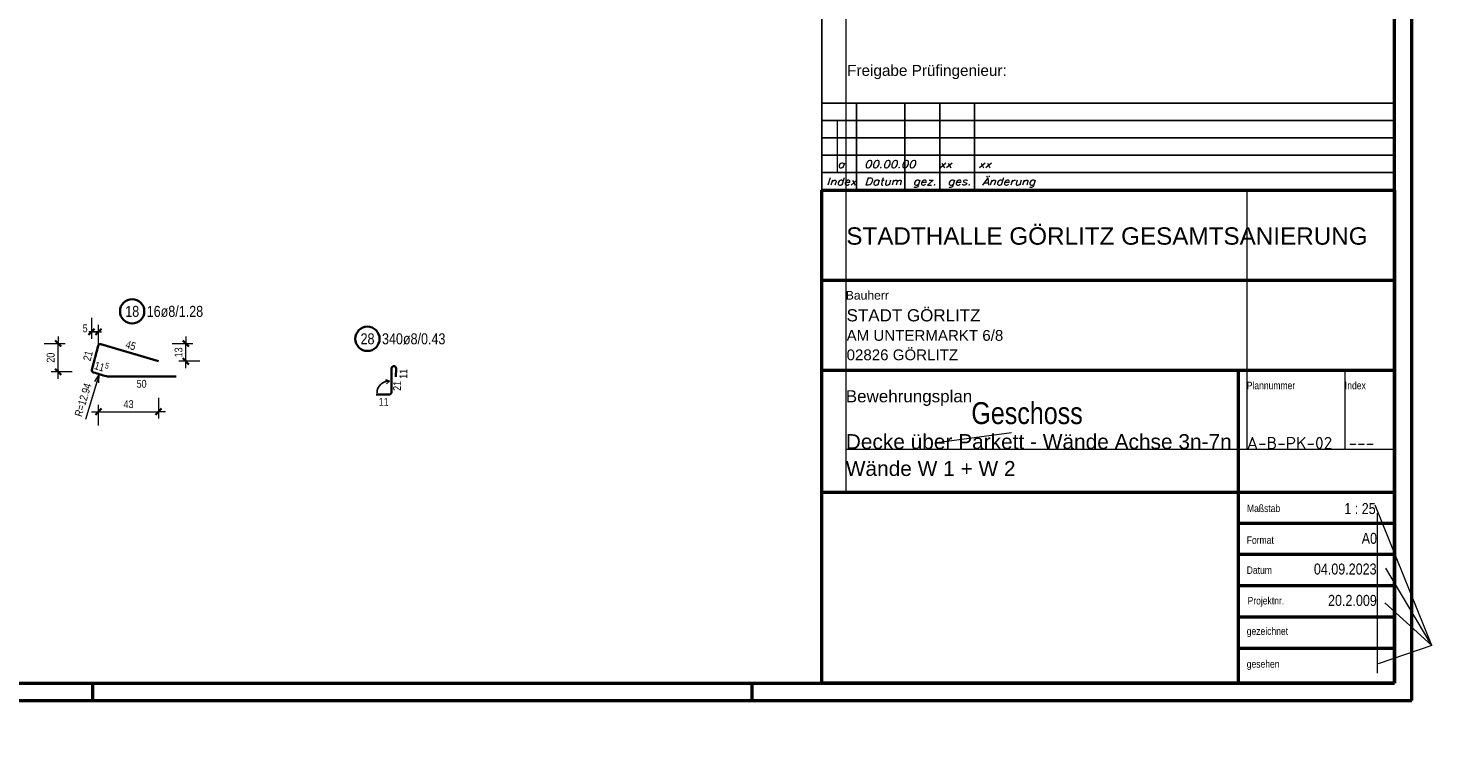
# Model space of a CAD drawing. Header units: millimetres. Extents: x -7.4 to 35.1, y -18.1 to 22.4.
# Tile 31 of 37: x 19.8 to 29.9, y -0.4 to 4.8. Entities that reach past the tile are written whole.
import ezdxf
from ezdxf.enums import TextEntityAlignment as Align

# ---------------------------------------------------------------- set-up
doc = ezdxf.new("R2010")
doc.units = ezdxf.units.MM
doc.styles.add('Arial', font='arial.ttf')
doc.styles.add('Arial Narrow', font='ARIALN.TTF')
doc.styles.add('isocp', font='isocp', dxfattribs={"width": 1.1})
doc.styles.add('Italic', font='Italic', dxfattribs={"width": 1.15})
doc.dimstyles.new('Arch_Strakon_dimstyle', dxfattribs={"dimtxt": 5.625, "dimasz": 1, "dimexe": 1.25, "dimexo": 0.0625, "dimgap": 1, "dimtad": 0, "dimdec": 5, "dimzin": 12, "dimdsep": 46, "dimtxsty": 'Arial Narrow', "dimblk": 'Arrowhead_Tick', "dimsah": 1, "dimcen": 0, "dimse1": 1, "dimse2": 1, "dimclrd": 6, "dimclrt": 3, "dimazin": 0, "dimtfac": 1, "dimtdec": 4, "dimtmove": 0, "dimatfit": 3, "dimldrblk": 'NONE', "dimfxl": 1, "dimtvp": 1, "dimtolj": 1, "dimtzin": 0, "dimlwd": 13, "dimarcsym": 2})
doc.dimstyles.new('Radial_Strakon_dimstyle', dxfattribs={"dimtxt": 5.625, "dimasz": 1, "dimexe": 1.25, "dimexo": 0.0625, "dimgap": 1, "dimtad": 0, "dimdec": 5, "dimzin": 12, "dimdsep": 46, "dimtxsty": 'Arial Narrow', "dimblk": 'Arrowhead_Radial_Reverse', "dimsah": 1, "dimcen": 0, "dimse1": 1, "dimse2": 1, "dimclrd": 6, "dimclrt": 3, "dimazin": 0, "dimtfac": 1, "dimtdec": 4, "dimtmove": 0, "dimatfit": 3, "dimldrblk": 'NONE', "dimfxl": 1, "dimtvp": 1, "dimtolj": 1, "dimtzin": 0, "dimlwd": 13, "dimarcsym": 2})

# ---------------------------------------------------------------- blocks, each defined once
blk = doc.blocks.new('Arrowhead_Radial_Reverse')
at = {"color": 0, "linetype": 'Continuous', "lineweight": -2}
for p, q in [((0, 0), (-25, 0)), ((0, 0), (-6.2, 1.7)), ((-6.2, -1.7), (0, 0))]:
    blk.add_line(p, q, dxfattribs=at)
blk = doc.blocks.new('*D31')
at = {"color": 6, "linetype": 'Continuous', "lineweight": 13}
blk.add_line((20.268, 2.34), (20.173, 2.024), dxfattribs=at)
at = {"layer": 'Defpoints', "color": 0}
for p in [(20.271, 2.35), (16.539, -10.039)]:
    blk.add_point(p, dxfattribs=at)
at = {"color": 6, "lineweight": 13, "xscale": 0.01, "yscale": 0.01, "zscale": 0.01, "rotation": 73.23244900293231}
blk.add_blockref('Arrowhead_Radial_Reverse', (20.271, 2.35), dxfattribs=at)
at = {"color": 3, "lineweight": 35, "insert": (20.155, 2.164), "char_height": 0.05625, "attachment_point": 5, "rotation": 73.2324, "style": 'Arial Narrow'}
blk.add_mtext('\\A1;R=12.94', dxfattribs=at)
blk = doc.blocks.new('_None')
blk = doc.blocks.new('Arrowhead_Tick')
at = {"color": 2, "linetype": 'Continuous', "lineweight": 35}
blk.add_line((2.2, 2.2), (-2.2, -2.2), dxfattribs=at)
at = {"color": 0, "linetype": 'Continuous', "lineweight": -2}
for p, q in [((-1, 0), (0, 0)), ((0, 10), (0, -5)), ((5, 0), (0, 0))]:
    blk.add_line(p, q, dxfattribs=at)
blk = doc.blocks.new('*D32')
at = {"color": 6, "linetype": 'Continuous', "lineweight": 13}
for p, q in [((20.206, 2.654), (20.196, 2.654)), ((20.216, 2.654), (20.267, 2.654)), ((20.277, 2.654), (20.287, 2.654))]:
    blk.add_line(p, q, dxfattribs=at)
at = {"layer": 'Defpoints', "color": 0}
for p in [(20.267, 2.654), (20.267, 2.57), (20.216, 2.366)]:
    blk.add_point(p, dxfattribs=at)
at = {"color": 6, "lineweight": 13, "xscale": 0.01, "yscale": 0.01, "zscale": 0.01}
blk.add_blockref('Arrowhead_Tick', (20.216, 2.654), dxfattribs=at)
at = {"color": 6, "lineweight": 13, "xscale": 0.01, "yscale": 0.01, "zscale": 0.01, "rotation": 180}
blk.add_blockref('Arrowhead_Tick', (20.267, 2.654), dxfattribs=at)
at = {"color": 3, "lineweight": 35, "insert": (20.17, 2.679), "char_height": 0.0563, "attachment_point": 5, "style": 'Arial Narrow'}
blk.add_mtext('\\A1;5', dxfattribs=at)
blk = doc.blocks.new('*D33')
at = {"color": 6, "linetype": 'Continuous', "lineweight": 13}
blk.add_line((19.976, 2.376), (19.976, 2.56), dxfattribs=at)
at = {"layer": 'Defpoints', "color": 0}
for p in [(19.976, 2.57), (20.267, 2.57), (20.216, 2.366)]:
    blk.add_point(p, dxfattribs=at)
at = {"color": 6, "lineweight": 13, "xscale": 0.01, "yscale": 0.01, "zscale": 0.01}
for p, rotation in [((19.976, 2.57), 90), ((19.976, 2.366), 270)]:
    blk.add_blockref('Arrowhead_Tick', p, dxfattribs=dict(at, rotation=rotation))
at = {"color": 3, "lineweight": 35, "insert": (19.922, 2.468), "char_height": 0.0563, "attachment_point": 5, "rotation": 90, "style": 'Arial Narrow'}
blk.add_mtext('\\A1;20', dxfattribs=at)
blk = doc.blocks.new('*D34')
at = {"color": 6, "linetype": 'Continuous', "lineweight": 13}
blk.add_line((20.277, 2.079), (20.689, 2.079), dxfattribs=at)
at = {"layer": 'Defpoints', "color": 0}
for p in [(20.267, 2.57), (20.699, 2.442), (20.699, 2.079)]:
    blk.add_point(p, dxfattribs=at)
at = {"color": 6, "lineweight": 13, "xscale": 0.01, "yscale": 0.01, "zscale": 0.01, "rotation": 180}
blk.add_blockref('Arrowhead_Tick', (20.267, 2.079), dxfattribs=at)
at = {"color": 6, "lineweight": 13, "xscale": 0.01, "yscale": 0.01, "zscale": 0.01}
blk.add_blockref('Arrowhead_Tick', (20.699, 2.079), dxfattribs=at)
at = {"color": 3, "lineweight": 35, "insert": (20.483, 2.133), "char_height": 0.0563, "attachment_point": 5, "style": 'Arial Narrow'}
blk.add_mtext('\\A1;43', dxfattribs=at)
blk = doc.blocks.new('*D35')
at = {"color": 6, "linetype": 'Continuous', "lineweight": 13}
blk.add_line((20.896, 2.452), (20.896, 2.56), dxfattribs=at)
at = {"layer": 'Defpoints', "color": 0}
for p in [(20.267, 2.57), (20.896, 2.57), (20.699, 2.442)]:
    blk.add_point(p, dxfattribs=at)
at = {"color": 6, "lineweight": 13, "xscale": 0.01, "yscale": 0.01, "zscale": 0.01}
for p, rotation in [((20.896, 2.57), 90), ((20.896, 2.442), 270)]:
    blk.add_blockref('Arrowhead_Tick', p, dxfattribs=dict(at, rotation=rotation))
at = {"color": 3, "lineweight": 35, "insert": (20.843, 2.506), "char_height": 0.0563, "attachment_point": 5, "rotation": 90, "style": 'Arial Narrow'}
blk.add_mtext('\\A1;13', dxfattribs=at)

msp = doc.modelspace()

# ---------------------------------------------------------------- linework, layer by layer
at = {"color": 4, "linetype": 'Continuous', "lineweight": 50}
for p, q in [((29.725, 0), (29.725, 21.025)), ((29.6, 0.125), (29.6, 20.9)), ((25.475, 0.125), (25.475, 3.675)), ((25.475, 3.675), (29.6, 3.675)), ((29.6, 3.675), (29.6, 0.874998)), ((25.475, 3.025), (29.6, 3.025)), ((29.6, 2.5), (29.6, 2.375)), ((29.6, 2.375), (25.475, 2.375)), ((28.475, 2.375), (28.475, 0.125)), ((25.475, 1.5), (29.6, 1.5)), ((29.6, 1.275), (28.475, 1.275)), ((29.6, 1.05), (28.475, 1.05)), ((29.6, 0.825), (28.475, 0.825)), ((29.6, 0.874998), (29.6, 0.125)), ((29.6, 0.6), (28.475, 0.6)), ((29.6, 0.375), (28.475, 0.375)), ((0.5, 0.125), (29.6, 0.125)), ((20.225, 0), (20.225, 0.125)), ((24.975, 0), (24.975, 0.125)), ((29.6, 0.125), (25.475, 0.125)), ((0, 0), (29.725, 0))]:
    msp.add_line(p, q, dxfattribs=at)
at = {"color": 9, "linetype": 'Continuous', "lineweight": 0}
for p, q in [((25.652373, 3.675), (25.652373, 8.657972)), ((25.587683, 4.175), (25.587683, 3.8)), ((25.652373, 1.5), (25.652373, 3.675)), ((28.536476, 3.675), (28.536476, 1.809992)), ((29.2434, 2.375), (29.2434, 1.809992)), ((26.842336, 1.928154), (26.305055, 1.855827)), ((25.64876, 1.809992), (29.6, 1.809992)), ((29.870273, 0.395894), (29.461448, 1.407274)), ((29.475917, 1.347878), (29.475917, 0.196686)), ((29.870273, 0.395894), (29.538625, 0.952785)), ((29.870273, 0.395894), (29.53005, 0.704103)), ((29.870273, 0.395894), (29.484209, 0.262769))]:
    msp.add_line(p, q, dxfattribs=at)
at = {"color": 3, "linetype": 'Continuous', "lineweight": 25}
for p, q in [((25.475, 6.729534), (25.475, 4.2325)), ((29.6, 4.2325), (29.6, 6.729534)), ((25.475, 3.675), (25.475, 4.3)), ((29.6, 4.3), (25.475, 4.3)), ((25.725, 3.675), (25.725, 4.3)), ((26.075, 3.675), (26.075, 4.3)), ((26.325, 3.675), (26.325, 4.3)), ((26.575, 3.675), (26.575, 4.3)), ((29.6, 3.675), (29.6, 4.3)), ((25.475, 4.175), (29.6, 4.175)), ((25.475, 4.05), (29.6, 4.05)), ((25.475, 3.925), (29.6, 3.925)), ((25.475, 3.8), (29.6, 3.8)), ((22.363335, 2.298714), (22.333865, 2.309203)), ((22.363335, 2.298714), (22.340858, 2.280233))]:
    msp.add_line(p, q, dxfattribs=at)
at = {"color": 2, "linetype": 'Continuous', "lineweight": 35}
for p, q in [((20.219561, 2.38124), (20.263062, 2.553369)), ((20.283112, 2.564792), (20.69867, 2.441905)), ((20.826354, 2.333033), (20.328782, 2.333033)), ((22.377703, 2.39122), (22.375667, 2.218232)), ((22.409102, 2.331112), (22.409701, 2.390872)), ((22.35948, 2.202422), (22.265486, 2.203528))]:
    msp.add_line(p, q, dxfattribs=at)
for centre in [(20.508825, 2.801389), (22.203432, 2.603877)]:
    msp.add_circle(centre, 0.0875, dxfattribs=at)
for centre, radius, start, end in [((20.278575, 2.549449), 0.016, 73.5263135, 165.8167705), ((20.235073, 2.377319), 0.016, 165.8167705, 253.4201668), ((16.538502, -10.038543), 12.938469, 72.9872341, 73.4201668), ((20.328782, 2.349033), 0.016, 252.9872341, 270), ((22.393701, 2.391032), 0.016, 359.4258135, 179.3258135), ((22.359668, 2.218421), 0.016, 269.3258135, 359.3258135)]:
    msp.add_arc(centre, radius, start, end, dxfattribs=at)
at = {"color": 3, "linetype": 'Continuous', "lineweight": 25}
msp.add_arc((22.355266, 2.216749), 0.082361, 84.3778694, 181.3556497, dxfattribs=at)

# ---------------------------------------------------------------- texts
at = {"color": 9, "lineweight": 0}
for s, height, style, p in [('Freigabe Prüfingenieur:', 0.07875, 'Arial', (25.658312, 4.496811)), ('Geschoss', 0.1575, 'Arial Narrow', (26.55303, 1.990148))]:
    msp.add_text(s, height=height, dxfattribs=dict(at, style=style)).set_placement(p)
at = {"color": 9, "lineweight": 0, "style": 'Italic', "width": 1.15}
msp.add_text('a   00.00.00   xx    xx', height=0.05375, dxfattribs=at).set_placement((25.587683, 3.833658))
at = {"color": 3, "lineweight": 25, "width": 1.15}
for s, height, style, p in [('Index', 0.05375, 'Italic', (25.509473, 3.709957)), ('Datum', 0.05375, 'Italic', (25.783203, 3.709957)), ('gez.', 0.05375, 'Italic', (26.131113, 3.709957)), ('ges.', 0.05375, 'Italic', (26.381113, 3.709957)), ('Änderung', 0.05375, 'Italic', (26.631113, 3.709957)), ('A-B-PK-02', 0.0875, 'isocp', (28.536476, 1.809992)), ('---', 0.0875, 'isocp', (29.270204, 1.809992))]:
    msp.add_text(s, height=height, dxfattribs=dict(at, style=style)).set_placement(p)
at = {"color": 2, "lineweight": 35, "style": 'Arial'}
for s, height, p in [('STADTHALLE GÖRLITZ GESAMTSANIERUNG', 0.125, (25.652373, 3.281448)), ('STADT GÖRLITZ', 0.0875, (25.654552, 2.729385)), ('AM UNTERMARKT 6/8', 0.07775, (25.654552, 2.589434)), ('02826 GÖRLITZ', 0.07775, (25.654552, 2.449485)), ('Bewehrungsplan', 0.0875, (25.64876, 2.146617))]:
    msp.add_text(s, height=height, dxfattribs=at).set_placement(p)
at = {"color": 3, "lineweight": 25}
for s, height, style, p in [('Bauherr', 0.0625, 'Arial', (25.64876, 2.886176)), ('Plannummer', 0.05375, 'Arial Narrow', (28.536477, 2.240984)), ('Index', 0.05375, 'Arial Narrow', (29.2434, 2.240984)), ('Maßstab', 0.05375, 'Arial Narrow', (28.538094, 1.356567)), ('Format', 0.05375, 'Arial Narrow', (28.536477, 1.127855)), ('Datum', 0.05375, 'Arial Narrow', (28.536477, 0.911543)), ('Projektnr.', 0.05375, 'Arial Narrow', (28.542593, 0.691464)), ('gezeichnet', 0.05375, 'Arial Narrow', (28.536477, 0.472537)), ('gesehen', 0.05375, 'Arial Narrow', (28.536477, 0.236185))]:
    msp.add_text(s, height=height, dxfattribs=dict(at, style=style)).set_placement(p)
at = {"color": 4, "lineweight": 50, "style": 'Arial'}
for s, p in [('Decke über Parkett - Wände Achse 3n-7n', (25.64876, 1.809992)), ('Wände W 1 + W 2', (25.64876, 1.616492))]:
    msp.add_text(s, height=0.1075, dxfattribs=at).set_placement(p)
at = {"color": 2, "lineweight": 35, "style": 'Arial Narrow'}
for s, p in [('1 : 25', (29.465026, 1.342467)), ('A0', (29.474824, 1.128003)), ('04.09.2023', (29.471614, 0.907045)), ('20.2.009', (29.473323, 0.681153))]:
    msp.add_text(s, height=0.07875, dxfattribs=at).set_placement(p, align=Align.RIGHT)
at = {"color": 2, "lineweight": 35, "char_height": 0.07875, "attachment_point": 1, "line_spacing_factor": 0.9, "style": 'Arial Narrow'}
for s, insert in [('18', (20.459212, 2.840764)), ('16ø8/1.28', (20.613825, 2.840764)), ('28', (22.153819, 2.643252)), ('340ø8/0.43', (22.308432, 2.643252))]:
    msp.add_mtext(s, dxfattribs=dict(at, insert=insert))
at = {"color": 3, "lineweight": 25, "attachment_point": 1, "line_spacing_factor": 0.9, "style": 'Arial Narrow'}
for s, insert, char_height, rotation in [('45', (20.471964, 2.593674), 0.05625, 343.5263135), ('21', (20.154013, 2.45348), 0.05625, 75.8167705), ('1', (20.247745, 2.441625), 0.05625, 343.3694969), ('5', (20.319969, 2.434627), 0.042188, 343.07595), ('1', (20.281847, 2.431439), 0.05625, 343.2128707), ('11', (22.433982, 2.316215), 0.05625, 89.4258135), ('21', (22.388505, 2.229448), 0.05625, 89.3258135), ('11', (22.284753, 2.178299), 0.05625, 359.3258135)]:
    msp.add_mtext(s, dxfattribs=dict(at, insert=insert, char_height=char_height, rotation=rotation))
at = {"color": 3, "lineweight": 25, "insert": (20.540916, 2.308033), "char_height": 0.05625, "attachment_point": 1, "line_spacing_factor": 0.9, "style": 'Arial Narrow'}
msp.add_mtext('50', dxfattribs=at)

# ---------------------------------------------------------------- dimensions: what is measured, and where the dimension line sits
at = {"lineweight": 35}
for base, p1, p2, text, override, picture, middle in [((20.267143, 2.654193), (20.215796, 2.366344), (20.267143, 2.569514), '5', {"dimscale": 0.01, "dimtxt": 5.625, "dimasz": 1, "dimgap": 2.5, "dimtad": 1, "dimjust": 0, "dimtih": 0, "dimtoh": 0, "dimdec": 2, "dimdsep": 46, "dimtxsty": 'Arial Narrow', "dimclrd": 6, "dimclrt": 3, "dimtix": 0, "dimtofl": 255, "dimtmove": 2, "dimatfit": 2, "dimfxl": 0, "dimfxlon": 0, "dimtvp": 44.444444, "dimlwd": 13}, '*D32', (20.169952, 2.679193)), ((20.69867, 2.079193), (20.267143, 2.569514), (20.69867, 2.441905), '43', {"dimscale": 0.01, "dimtxt": 5.625, "dimasz": 1, "dimgap": 2.5, "dimtad": 1, "dimjust": 0, "dimtih": 0, "dimtoh": 0, "dimdec": 2, "dimdsep": 46, "dimtxsty": 'Arial Narrow', "dimclrd": 6, "dimclrt": 3, "dimtix": 1, "dimtofl": 255, "dimtmove": 0, "dimatfit": 2, "dimfxl": 0, "dimfxlon": 0, "dimtvp": 44.444444, "dimlwd": 13}, '*D34', (20.482906, 2.079193))]:
    dim = msp.add_linear_dim(base=base, p1=p1, p2=p2, text=text, dimstyle='Arch_Strakon_dimstyle', override=override, dxfattribs=at)
    dim.commit()
    dim.dimension.update_dxf_attribs({"geometry": picture, "text_midpoint": middle, "dimtype": 160})
for base, p1, text, picture, middle in [((19.975778, 2.569514), (20.215796, 2.366344), '20', '*D33', (19.975778, 2.467929)), ((20.896381, 2.569514), (20.69867, 2.441905), '13', '*D35', (20.896381, 2.50571))]:
    dim = msp.add_linear_dim(base=base, p1=p1, p2=(20.267143, 2.569514), angle=90, text=text, dimstyle='Arch_Strakon_dimstyle', override={"dimscale": 0.01, "dimtxt": 5.625, "dimasz": 1, "dimgap": 2.5, "dimtad": 1, "dimjust": 0, "dimtih": 0, "dimtoh": 0, "dimdec": 2, "dimdsep": 46, "dimtxsty": 'Arial Narrow', "dimclrd": 6, "dimclrt": 3, "dimtix": 1, "dimtofl": 255, "dimtmove": 0, "dimatfit": 2, "dimfxl": 0, "dimfxlon": 0, "dimtvp": 44.444444, "dimlwd": 13}, dxfattribs=at)
    dim.commit()
    dim.dimension.update_dxf_attribs({"geometry": picture, "text_midpoint": middle, "dimtype": 160})
dim = msp.add_radius_dim(center=(16.538502, -10.038543), mpoint=(20.271115, 2.349822), text='R=12.94', dimstyle='Radial_Strakon_dimstyle', override={"dimscale": 0.01, "dimtxt": 5.625, "dimasz": 1, "dimtad": 0, "dimjust": 4, "dimtih": 0, "dimtoh": 0, "dimdec": 2, "dimdsep": 46, "dimtxsty": 'Arial Narrow', "dimsah": 0, "dimclrd": 6, "dimclrt": 3, "dimtix": 1, "dimtofl": 0, "dimtmove": 0, "dimatfit": 3, "dimfxl": 1, "dimfxlon": 1, "dimlwd": 13}, dxfattribs=at)
dim.commit()
dim.dimension.update_dxf_attribs({"geometry": '*D31', "text_midpoint": (20.21, 2.146985), "dimtype": 164})

doc.saveas('drawing.dxf')
